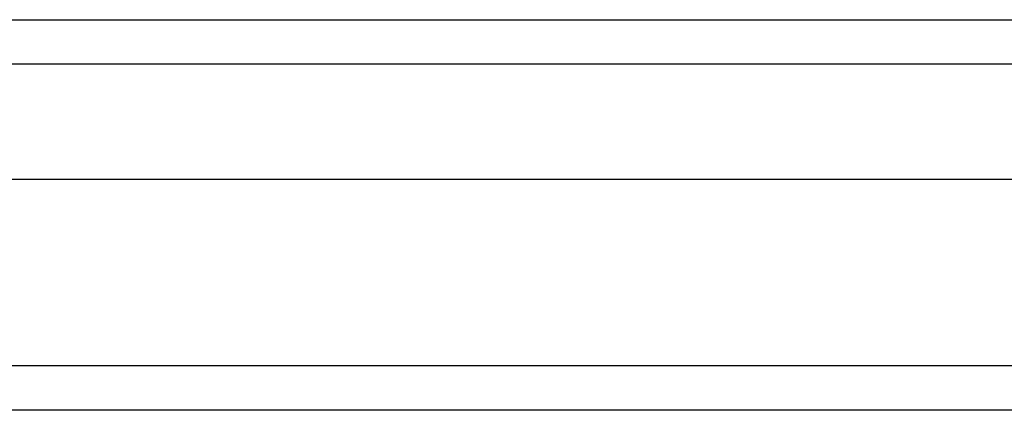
# Model space of a CAD drawing. Header units: inches. Extents: x 24 to 237, y 20 to 145.
# Tile 28 of 107: x 140.15 to 142.334, y 62.583 to 63.449. Entities that reach past the tile are written whole.
import ezdxf

# ---------------------------------------------------------------- set-up
doc = ezdxf.new("R2010")
doc.units = ezdxf.units.IN
doc.header["$MEASUREMENT"] = 0
doc.layers.add('Visible Edges(ANSI)', color=7, linetype='Continuous', lineweight=25)
doc.layers.add('Visible Tangent Edges(ANSI)', color=7, linetype='Continuous', lineweight=25)

msp = doc.modelspace()

# ---------------------------------------------------------------- linework, layer by layer
at = {"layer": 'Visible Edges(ANSI)'}
for p, q in [((109.4138, 63.4493), (143.6195, 63.4493)), ((143.808, 63.0949), (109.2253, 63.0949)), ((144.4177, 62.5831), (108.6157, 62.5831))]:
    msp.add_line(p, q, dxfattribs=at)
at = {"layer": 'Visible Tangent Edges(ANSI)'}
for p, q in [((143.7495, 63.3503), (109.2838, 63.3503)), ((144.4177, 62.6821), (108.6157, 62.6821))]:
    msp.add_line(p, q, dxfattribs=at)

doc.saveas('drawing.dxf')
